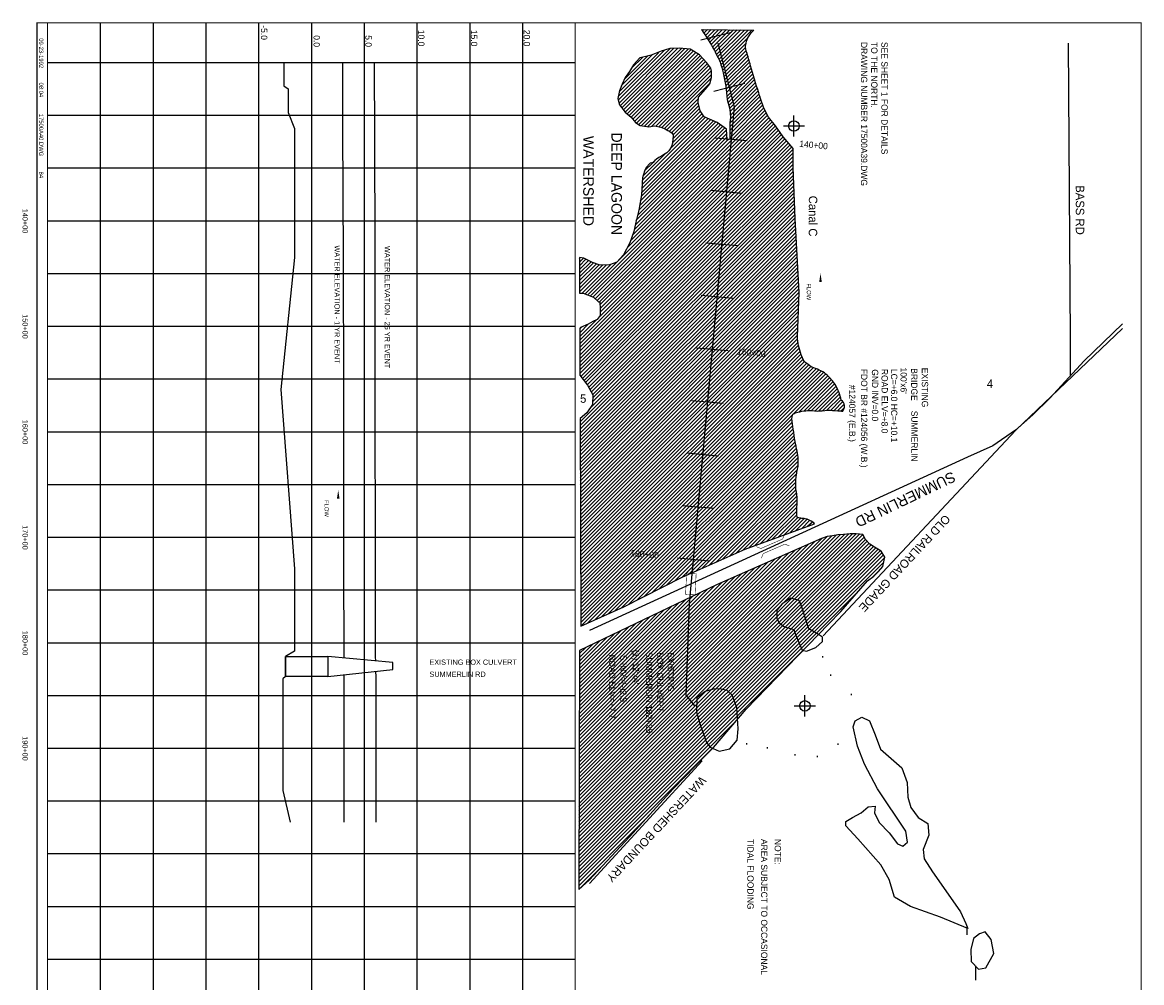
# Model space of a CAD drawing. Extents: x 191910 to 202632, y 776690 to 792700.
# Tile 2 of 2: x 192029 to 202632, y 783597 to 792700. Entities that reach past the tile are written whole.
import ezdxf
from ezdxf.enums import TextEntityAlignment as Align

# ---------------------------------------------------------------- set-up
doc = ezdxf.new("R2010")
doc.units = 0
doc.header["$LTSCALE"] = 800
doc.header["$PDMODE"] = 34
doc.header["$PDSIZE"] = 100
doc.linetypes.add('DASHED', pattern=[0])
doc.linetypes.add('STREAM', pattern=[0])
doc.layers.get('0').update_dxf_attribs({"linetype": 'CONTINUOUS'})
for name, color, linetype in [('BORDER', 1, 'CONTINUOUS'), ('EXISTING', 7, 'CONTINUOUS'), ('GRID', 2, 'CONTINUOUS'), ('MAJROADS', 9, 'CONTINUOUS'), ('SEC', 2, 'CONTINUOUS'), ('STATIONS', 7, 'CONTINUOUS'), ('TEXT', 7, 'CONTINUOUS'), ('TRUNKS', 5, 'STREAM'), ('WATER', 4, 'CONTINUOUS'), ('WETDBA', 12, 'CONTINUOUS'), ('WETFILL', 8, 'CONTINUOUS'), ('WSHEDS', 3, 'CONTINUOUS')]:
    doc.layers.add(name, color=color, linetype=linetype)

# ---------------------------------------------------------------- blocks, each defined once
blk = doc.blocks.new('BOX')
at = {"color": 0, "const_width": 20}
blk.add_lwpolyline([(-377, -171), (433, -171), (433, 189), (-377, 189)], close=True, dxfattribs=at)
blk = doc.blocks.new('BRIDGE')
at = {"color": 0, "const_width": 20}
for points in [[(-234, -534), (-101, -402), (-101, 496), (-234, 629)], [(244, -534), (112, -402), (112, 496), (244, 629)]]:
    blk.add_lwpolyline(points, dxfattribs=at)
blk = doc.blocks.new('LOGON')
at = {"color": 0}
blk.add_attdef('DATE', text='', height=1, dxfattribs=at).set_placement((-1.87, 1.76), align=Align.RIGHT)
for tag, p in [('TIME', (1.56, 1.76)), ('DRAWING', (8.97, 1.76)), ('OPERATOR', (22.66, 1.76))]:
    blk.add_attdef(tag, p, '', height=1, dxfattribs=at)
blk = doc.blocks.new('*X')
at = {"color": 0}
for p, q in [((198472, 792619), (198485, 792632)), ((198486, 792598), (198520, 792631)), ((198500, 792576), (198555, 792631)), ((198514, 792555), (198590, 792630)), ((198528, 792533), (198625, 792630)), ((198541, 792511), (198660, 792630)), ((198554, 792489), (198695, 792629)), ((198567, 792466), (198730, 792629)), ((198580, 792444), (198765, 792629)), ((198592, 792420), (198800, 792628)), ((198604, 792397), (198835, 792628)), ((198615, 792373), (198870, 792627)), ((198627, 792349), (198905, 792627)), ((198638, 792325), (198940, 792627)), ((198647, 792298), (198904, 792556)), ((197674, 791962), (198166, 792454)), ((197674, 791997), (198113, 792436)), ((197682, 791934), (198202, 792455)), ((197683, 792041), (198058, 792416)), ((197692, 791909), (198239, 792456)), ((197707, 791889), (198272, 792454)), ((197723, 791870), (198304, 792451)), ((197739, 791850), (198336, 792447)), ((197758, 791834), (198363, 792439)), ((197778, 791818), (198385, 792426)), ((197797, 791802), (198408, 792413)), ((198655, 792271), (198885, 792502)), ((198663, 792244), (198881, 792462)), ((198671, 792216), (198886, 792432)), ((197703, 792097), (198000, 792394)), ((197732, 792161), (197950, 792380)), ((197797, 792262), (197906, 792370)), ((197812, 791782), (198430, 792400)), ((197828, 791762), (198450, 792384)), ((197846, 791745), (198467, 792366)), ((197868, 791732), (198485, 792348)), ((197893, 791721), (198502, 792330)), ((197924, 791717), (198518, 792311)), ((198677, 792187), (198894, 792404)), ((198683, 792157), (198902, 792377)), ((198688, 792127), (198910, 792349)), ((198693, 792097), (198918, 792322)), ((197955, 791712), (198533, 792290)), ((197993, 791715), (198548, 792270)), ((198030, 791716), (198555, 792242)), ((198059, 791711), (198556, 792207)), ((198697, 792066), (198926, 792295)), ((198701, 792034), (198934, 792267)), ((198705, 792002), (198942, 792240)), ((198707, 791970), (198950, 792213)), ((198087, 791703), (198554, 792170)), ((198112, 791693), (198545, 792126)), ((198714, 791942), (198958, 792185)), ((198721, 791913), (198966, 792158)), ((198728, 791885), (198975, 792131)), ((198733, 791854), (198983, 792104)), ((198730, 791746), (199008, 792023)), ((198730, 791710), (199016, 791996)), ((198736, 791821), (198991, 792077)), ((198736, 791787), (199000, 792050)), ((197791, 790630), (199052, 791890)), ((198135, 791680), (198433, 791978)), ((198158, 791668), (198431, 791941)), ((198179, 791654), (198437, 791912)), ((198194, 791633), (198444, 791884)), ((198730, 791675), (199025, 791969)), ((198730, 791639), (199034, 791943)), ((198730, 791604), (199043, 791917)), ((197385, 790117), (199087, 791819)), ((197410, 790107), (199100, 791796)), ((197436, 790097), (199116, 791777)), ((197674, 790441), (199075, 791843)), ((197759, 790562), (199063, 791866)), ((197898, 791125), (198551, 791778)), ((197900, 791162), (198526, 791789)), ((197902, 791200), (198502, 791800)), ((198167, 791500), (198482, 791815)), ((198189, 791557), (198468, 791836)), ((198192, 791596), (198453, 791857)), ((197455, 790081), (199132, 791758)), ((197473, 790064), (199148, 791739)), ((197495, 790051), (199164, 791720)), ((197501, 790021), (199179, 791699)), ((197503, 789988), (199193, 791678)), ((197842, 790822), (198700, 791680)), ((197855, 790870), (198683, 791699)), ((197867, 790918), (198663, 791714)), ((197875, 790961), (198643, 791728)), ((197883, 791004), (198622, 791743)), ((197891, 791048), (198600, 791756)), ((197896, 791088), (198575, 791767)), ((197309, 789688), (199237, 791615)), ((197309, 789653), (199253, 791596)), ((197310, 789618), (199269, 791577)), ((197490, 789904), (199222, 791636)), ((197503, 789952), (199208, 791657)), ((197812, 790685), (198712, 791586)), ((197826, 790735), (198705, 791614)), ((197834, 790778), (198703, 791647)), ((197310, 789582), (199286, 791558)), ((197310, 789547), (199302, 791539)), ((197310, 789512), (199318, 791520)), ((197310, 789477), (199332, 791499)), ((197310, 789441), (199332, 791463)), ((197907, 791241), (198123, 791456)), ((197310, 789406), (199332, 791428)), ((197310, 789371), (199331, 791392)), ((197319, 789344), (199331, 791356)), ((197924, 791292), (198004, 791373)), ((198006, 791374), (198034, 791403)), ((197335, 789324), (199331, 791321)), ((197350, 789304), (199332, 791287)), ((197365, 789285), (199334, 791253)), ((197381, 789265), (199335, 791219)), ((197394, 789242), (199337, 791185)), ((197407, 789220), (199338, 791151)), ((197419, 789197), (199340, 791117)), ((197432, 789174), (199341, 791083)), ((197433, 789140), (199342, 791049)), ((197312, 788913), (199347, 790948)), ((197404, 789040), (199345, 790982)), ((197431, 789102), (199344, 791015)), ((197312, 788878), (199348, 790914)), ((197312, 788843), (199350, 790880)), ((197313, 788807), (199351, 790846)), ((197313, 788772), (199353, 790812)), ((197313, 788737), (199354, 790779)), ((197313, 788702), (199356, 790745)), ((197313, 788667), (199358, 790711)), ((197313, 788631), (199359, 790678)), ((197313, 788596), (199361, 790644)), ((197314, 788561), (199363, 790610)), ((197314, 788526), (199365, 790577)), ((197314, 788490), (199366, 790543)), ((197314, 788455), (199368, 790509)), ((197306, 790463), (197313, 790470)), ((197306, 790428), (197344, 790465)), ((197307, 790392), (197368, 790454)), ((197307, 790357), (197392, 790443)), ((197307, 790322), (197416, 790431)), ((197307, 790287), (197440, 790420)), ((197307, 790252), (197467, 790411)), ((197307, 790216), (197493, 790402)), ((197307, 790181), (197525, 790399)), ((197308, 790146), (197562, 790401)), ((197314, 788420), (199370, 790476)), ((197314, 788385), (199371, 790442)), ((197314, 788350), (199373, 790408)), ((197331, 790134), (197604, 790406)), ((197360, 790128), (197660, 790428)), ((197314, 788314), (199375, 790375)), ((197315, 788279), (199376, 790341)), ((197315, 788244), (199378, 790307)), ((197315, 788209), (199380, 790274)), ((197315, 788173), (199382, 790240)), ((197315, 788138), (199383, 790206)), ((197315, 788103), (199385, 790173)), ((197315, 788068), (199386, 790139)), ((197315, 788033), (199385, 790102)), ((197316, 787997), (199384, 790066)), ((197316, 787962), (199383, 790029)), ((197316, 787927), (199381, 789992)), ((197309, 789723), (197464, 789878)), ((197316, 787892), (199380, 789956)), ((197316, 787856), (199379, 789919)), ((197316, 787821), (199378, 789882)), ((197309, 789758), (197392, 789841)), ((197309, 789794), (197330, 789815)), ((197316, 787786), (199376, 789846)), ((197317, 787751), (199375, 789809)), ((197317, 787715), (199374, 789773)), ((197317, 787680), (199372, 789736)), ((197317, 787645), (199373, 789701)), ((197317, 787610), (199377, 789669)), ((197317, 787575), (199382, 789639)), ((197317, 787539), (199389, 789611)), ((197317, 787504), (199397, 789584)), ((197318, 787469), (199405, 789556)), ((197318, 787434), (199414, 789530)), ((197318, 787398), (199425, 789506)), ((197318, 787363), (199439, 789484)), ((197318, 787328), (199458, 789468)), ((197318, 787293), (199478, 789453)), ((197318, 787258), (199498, 789438)), ((197319, 787222), (199522, 789426)), ((197319, 787187), (199548, 789417)), ((197319, 787152), (199573, 789406)), ((197319, 787117), (199596, 789394)), ((197319, 787081), (199619, 789381)), ((197319, 787046), (199640, 789367)), ((197319, 787011), (199658, 789350)), ((199331, 788987), (199676, 789332)), ((199387, 789008), (199693, 789314)), ((199431, 789016), (199709, 789295)), ((199470, 789020), (199724, 789274)), ((199505, 789020), (199737, 789252)), ((199538, 789018), (199750, 789229)), ((199572, 789016), (199761, 789205)), ((199610, 789018), (199770, 789179)), ((199650, 789023), (199778, 789151)), ((199684, 789022), (199786, 789124)), ((199718, 789020), (199802, 789105)), ((199751, 789018), (199815, 789082)), ((199784, 789016), (199817, 789049)), ((197320, 786976), (199328, 788984)), ((197384, 787005), (199320, 788941)), ((197449, 787034), (199323, 788909)), ((197513, 787063), (199327, 788878)), ((197577, 787092), (199331, 788846)), ((197642, 787121), (199336, 788815)), ((197706, 787150), (199340, 788785)), ((197775, 787184), (199345, 788754)), ((197847, 787221), (199350, 788724)), ((197919, 787257), (199357, 788695)), ((197991, 787294), (199363, 788665)), ((198063, 787330), (199368, 788636)), ((198135, 787367), (199373, 788605)), ((198206, 787403), (199378, 788574)), ((198278, 787440), (199380, 788541)), ((198342, 787468), (199378, 788504)), ((198406, 787496), (199371, 788462)), ((198469, 787525), (199364, 788419)), ((198533, 787553), (199359, 788378)), ((198597, 787581), (199356, 788341)), ((198660, 787610), (199356, 788305)), ((198724, 787638), (199358, 788272)), ((198788, 787666), (199364, 788242)), ((198851, 787694), (199368, 788211)), ((198910, 787718), (199368, 788176)), ((198966, 787738), (199367, 788140)), ((199022, 787759), (199366, 788104)), ((199078, 787779), (199366, 788067)), ((199133, 787800), (199365, 788031)), ((199189, 787820), (199376, 788007)), ((199245, 787841), (199403, 787999)), ((199301, 787861), (199436, 787997)), ((199357, 787882), (199465, 787990)), ((199413, 787902), (199490, 787980)), ((199468, 787923), (199513, 787967)), ((197302, 785226), (199929, 787853)), ((197302, 785262), (199893, 787852)), ((197303, 785297), (199856, 787850)), ((199524, 787943), (199531, 787950)), ((197301, 784978), (200070, 787747)), ((197302, 785191), (199960, 787849)), ((197302, 785155), (199991, 787844)), ((197302, 785120), (200003, 787821)), ((197302, 785084), (200016, 787799)), ((197302, 785049), (200033, 787781)), ((197302, 785013), (200051, 787762)), ((197303, 785333), (199817, 787847)), ((197303, 785368), (199778, 787844)), ((197303, 785404), (199739, 787840)), ((197303, 785439), (199697, 787833)), ((197303, 785475), (199654, 787825)), ((197303, 785510), (199603, 787809)), ((197304, 785546), (199540, 787782)), ((197304, 785581), (199476, 787754)), ((197301, 784942), (200091, 787733)), ((197301, 784907), (200113, 787719)), ((197301, 784871), (200136, 787706)), ((197301, 784836), (200158, 787693)), ((197301, 784800), (200174, 787674)), ((197301, 784765), (200188, 787652)), ((197304, 785617), (199413, 787726)), ((197304, 785652), (199349, 787698)), ((197304, 785688), (199286, 787669)), ((197304, 785723), (199222, 787641)), ((197300, 784729), (200199, 787628)), ((197300, 784694), (200191, 787584)), ((197304, 785759), (199159, 787613)), ((197305, 785794), (199095, 787585)), ((197305, 785830), (199032, 787557)), ((197305, 785865), (198968, 787529)), ((197305, 785901), (198905, 787500)), ((197305, 785936), (198841, 787472)), ((197305, 785972), (198778, 787444)), ((200085, 787443), (200161, 787519)), ((197305, 786007), (198714, 787416)), ((197305, 786043), (198651, 787388)), ((197306, 786078), (198586, 787358)), ((197306, 786114), (198518, 787326)), ((197300, 784658), (199958, 787317)), ((197306, 786149), (198450, 787293)), ((197306, 786185), (198382, 787260)), ((197306, 786220), (198314, 787228)), ((197306, 786256), (198246, 787195)), ((197306, 786291), (198178, 787162)), ((197307, 786327), (198110, 787130)), ((197307, 786362), (198042, 787097)), ((197307, 786397), (197974, 787065)), ((197307, 786433), (197906, 787032)), ((197307, 786468), (197838, 786999)), ((197307, 786504), (197770, 786967)), ((197307, 786539), (197702, 786934)), ((197308, 786575), (197634, 786901)), ((197300, 784623), (199469, 786792)), ((197308, 786610), (197566, 786869)), ((197308, 786646), (197498, 786836)), ((197308, 786681), (197430, 786804)), ((197308, 786717), (197363, 786772)), ((197300, 784587), (198781, 786069)), ((197300, 784552), (198581, 785833)), ((197300, 784516), (197966, 785183)), ((197299, 784481), (197544, 784725))]:
    blk.add_line(p, q, dxfattribs=at)

msp = doc.modelspace()

# ---------------------------------------------------------------- linework, layer by layer
at = {"layer": 'BORDER', "color": 0, "const_width": 10}
msp.add_lwpolyline([(192167, 792695), (192167, 776695), (202627, 776695), (202627, 792695)], close=True, dxfattribs=at)
for points in [[(192267, 792695), (192267, 776695)], [(197267, 792695), (197267, 776695)]]:
    msp.add_lwpolyline(points, dxfattribs=at)
at = {"layer": 'EXISTING', "color": 0, "linetype": 'DASHED'}
msp.add_lwpolyline([(194507, 792320), (194507, 792100), (194547, 792070), (194547, 791845), (194607, 791695), (194607, 790470), (194477, 789220), (194607, 787520), (194607, 786740), (194522, 786690), (194522, 786498), (194497, 786478), (194497, 785420), (194567, 785120)], dxfattribs=at)
at = {"layer": 'EXISTING', "color": 0}
for points in [[(195076, 786675), (195076, 786690), (195076, 786740), (195074, 787520), (195073, 789220), (195072, 790470), (195066, 791695), (195065, 791845), (195064, 792070), (195064, 792100), (195064, 792320)], [(195362, 792320), (195362, 792100), (195363, 792070), (195364, 791845), (195364, 791695), (195367, 790470), (195368, 789220), (195371, 787520), (195372, 786740), (195372, 786690), (195373, 786646)], [(194922, 786498), (195537, 786565), (195537, 786631), (194922, 786690)], [(195076, 785120), (195076, 785420), (195076, 786478), (195076, 786498), (195076, 786515)], [(195375, 786547), (195376, 786498), (195377, 786478), (195377, 785420), (195377, 785120)]]:
    msp.add_lwpolyline(points, dxfattribs=at)
msp.add_lwpolyline([(194522, 786690), (194922, 786690), (194922, 786498), (194522, 786498)], close=True, dxfattribs=at)
at = {"layer": 'GRID', "color": 0}
for points in [[(192767, 792695), (192767, 776695)], [(193267, 792695), (193267, 776695)], [(193767, 792695), (193767, 776695)], [(194267, 792695), (194267, 776695)], [(194767, 792695), (194767, 776695)], [(195267, 792695), (195267, 776695)], [(195767, 792695), (195767, 776695)], [(196267, 792695), (196267, 776695)], [(196767, 792695), (196767, 776695)], [(192267, 792320), (197267, 792320)], [(192267, 791820), (197267, 791820)], [(192267, 791320), (197267, 791320)], [(192267, 790820), (197267, 790820)], [(192267, 790320), (197267, 790320)], [(192267, 789820), (197267, 789820)], [(192267, 789320), (197267, 789320)], [(192267, 788820), (197267, 788820)], [(192267, 788320), (197267, 788320)], [(192267, 787820), (197267, 787820)], [(192267, 787320), (197267, 787320)], [(192267, 786820), (197267, 786820)], [(192267, 786320), (197267, 786320)], [(192267, 785820), (197267, 785820)], [(192267, 785320), (197267, 785320)], [(192267, 784820), (197267, 784820)], [(192267, 784320), (197267, 784320)], [(192267, 783820), (197267, 783820)]]:
    msp.add_lwpolyline(points, dxfattribs=at)
at = {"layer": 'MAJROADS', "color": 0}
for points in [[(201935, 792503), (201954, 789708), (201954, 789347)], [(202450, 789844), (202088, 789493), (201762, 789138), (201602, 788979), (201438, 788833), (201222, 788687), (200984, 788578), (197401, 786936)]]:
    msp.add_lwpolyline(points, dxfattribs=at)
at = {"layer": 'SEC', "color": 0}
for p in [(199338, 791718), (199442, 786221)]:
    msp.add_point(p, dxfattribs=at)
at = {"layer": 'STATIONS', "color": 0}
for p, q in [((198747, 792604), (198456, 792530)), ((198872, 792120), (198581, 792045)), ((198895, 791577), (198596, 791604)), ((198849, 791079), (198551, 791106)), ((198804, 790581), (198505, 790608)), ((198759, 790083), (198460, 790110)), ((198714, 789585), (198415, 789612)), ((198669, 789087), (198370, 789114)), ((198624, 788589), (198325, 788616)), ((198579, 788091), (198280, 788118)), ((198533, 787593), (198235, 787620))]:
    msp.add_line(p, q, dxfattribs=at)
at = {"layer": 'TEXT', "color": 0}
msp.add_lwpolyline([(198463, 792632), (198960, 792627)], dxfattribs=at)
at = {"layer": 'TRUNKS', "color": 0}
for points in [[(198618, 792503), (198773, 791901), (198346, 787190)], [(198346, 787190), (198313, 786324), (198396, 786221)], [(200975, 784136), (200975, 784051)], [(201057, 783758), (201057, 783621)]]:
    msp.add_lwpolyline(points, dxfattribs=at)
for points in [[(199590, 790322, 0, 25, 0), (199590, 790238, 0, 0, -0.087559), (199581, 790188, 0, 0, 0.245722), (199587, 790144, 0, 0, -0.309425), (199588, 790076, 0, 0, 0), (199587, 790043, 0, 0, 0)], [(195021, 788267, 0, 25, 0), (195021, 788184, 0, 0, -0.087559), (195013, 788134, 0, 0, 0.245722), (195018, 788090, 0, 0, -0.309425), (195019, 788022, 0, 0, 0), (195018, 787988, 0, 0, 0)]]:
    msp.add_lwpolyline(points, format="xyseb", dxfattribs=at)
at = {"layer": 'WATER', "color": 0}
for points in [[(199387, 787221), (199308, 787241), (199227, 787189), (199175, 787128), (199177, 787051), (199194, 787012), (199248, 786970), (199336, 786944), (199353, 786896), (199416, 786749), (199457, 786740), (199545, 786775), (199608, 786831), (199608, 786873), (199571, 786897), (199480, 786950), (199408, 787175)], [(198416, 786161), (198453, 786032), (198509, 785875), (198546, 785831), (198629, 785791), (198731, 785815), (198799, 785896), (198811, 786002), (198796, 786206), (198753, 786321), (198705, 786367), (198635, 786381), (198574, 786379), (198497, 786357), (198419, 786296)], [(200985, 784111), (200726, 784219), (200442, 784320), (200290, 784408), (200242, 784576), (200162, 784714), (199944, 784962), (199831, 785084), (199831, 785126), (199893, 785163), (199976, 785206), (200041, 785263), (200107, 785271), (200102, 785208), (200146, 785114), (200241, 785017), (200320, 784912), (200370, 784890), (200414, 784929), (200399, 785032), (200129, 785435), (200006, 785667), (199941, 785839), (199900, 786023), (199918, 786079), (199983, 786114), (200055, 786079), (200109, 785948), (200159, 785812), (200361, 785633), (200411, 785495), (200417, 785357), (200447, 785257), (200515, 785163), (200608, 785106), (200615, 784996), (200564, 784859), (200572, 784772), (200651, 784647), (200800, 784435), (200918, 784268), (200968, 784159)], [(201039, 784015), (201015, 783910), (201017, 783799), (201086, 783724), (201158, 783739), (201233, 783874), (201207, 784005), (201151, 784078), (201096, 784060)]]:
    msp.add_lwpolyline(points, close=True, dxfattribs=at)
at = {"layer": 'WETDBA', "color": 0}
for points in [[(198463, 792632, -0.026764), (198585, 792434, -0.005192), (198639, 792324, -0.004309), (198669, 792222, -0.035007), (198707, 791970), (198730, 791876), (198738, 791797), (198730, 791750), (198730, 791592), (198707, 791584), (198700, 791687), (198611, 791752), (198489, 791805), (198450, 791862), (198431, 791940), (198433, 791991), (198477, 792042), (198515, 792085), (198543, 792118), (198556, 792178), (198556, 792236), (198550, 792267), (198511, 792321), (198443, 792392), (198354, 792445), (198252, 792457), (198164, 792453), (198081, 792426), (197987, 792389), (197935, 792376), (197877, 792365), (197818, 792298), (197782, 792235), (197740, 792178), (197710, 792114), (197685, 792052), (197670, 791979), (197686, 791917), (197740, 791848), (197796, 791803), (197837, 791751), (197882, 791723), (197965, 791711), (198017, 791719), (198077, 791707), (198119, 791691), (198143, 791675), (198163, 791665), (198185, 791650), (198194, 791635), (198194, 791618), (198192, 791596), (198188, 791554), (198177, 791525), (198167, 791500), (198153, 791481), (198134, 791464), (198118, 791453), (198092, 791437), (198059, 791419), (198035, 791404), (198020, 791390), (198005, 791373), (197976, 791365), (197939, 791324), (197922, 791289), (197903, 791226), (197895, 791066), (197868, 790920), (197839, 790807), (197823, 790717), (197784, 790610), (197724, 790496), (197662, 790428), (197592, 790402), (197504, 790398), (197429, 790424), (197349, 790464), (197306, 790471)], [(199022, 791980, -0.000721), (199005, 792032, -0.004558), (198928, 792289, -0.000508), (198889, 792422, -0.005096), (198885, 792435, -0.103531), (198882, 792486, -0.073191), (198903, 792554, -0.058671), (198926, 792591, -0.03934), (198960, 792627, -0.156155)], [(197319, 786976), (197727, 787160), (198281, 787441), (198875, 787705), (199533, 787947, 0.009235), (199519, 787963, 0.086436), (199446, 787995, 0.034677), (199404, 787999, -0.040312), (199368, 788011, -0.079628), (199366, 788065, -0.000383), (199368, 788153, 0.000729), (199368, 788198, 0.064606), (199359, 788261, -0.008402), (199355, 788316, -0.018015), (199359, 788389, -0.003216), (199367, 788436, -0.009038), (199377, 788491, 0.030649), (199380, 788558, 0.01588), (199368, 788635, 0.009677), (199349, 788728, -0.004766), (199332, 788843, -0.006048), (199319, 788946, -0.081904), (199329, 788986, -0.104423), (199376, 789006, -0.015847), (199450, 789019, -0.04414), (199561, 789015, 0.027812), (199653, 789024, -0.008376), (199755, 789018, -0.019111), (199801, 789014, 0.449078), (199787, 789119, 0.004948), (199765, 789197, 0.035683), (199722, 789278, 0.044372), (199642, 789366, 0.08365), (199508, 789431, -0.023493), (199434, 789489, -0.037101), (199407, 789550, -0.009618), (199382, 789636, -0.035883), (199372, 789720), (199387, 790141), (199351, 790842), (199331, 791325), (199332, 791504), (199236, 791616), (199165, 791720), (199097, 791800), (199053, 791888), (199022, 791980, -0.000721)]]:
    msp.add_lwpolyline(points, format="xyb", dxfattribs=at)
for points in [[(197306, 790471), (197308, 790132)], [(197308, 790132), (197343, 790134), (197439, 790096), (197487, 790052), (197499, 790050), (197504, 789983), (197502, 789921), (197474, 789883), (197434, 789864), (197388, 789839), (197317, 789809), (197309, 789799)], [(197309, 789799), (197311, 789355)], [(197311, 789355), (197384, 789261), (197434, 789170), (197430, 789078), (197375, 788998), (197312, 788944)], [(197312, 788944), (197319, 786976)], [(198517, 785766), (198576, 785827), (198885, 786191), (199666, 786995), (199784, 787116), (200035, 787405), (200094, 787450), (200138, 787496), (200182, 787541), (200200, 787632), (200166, 787688), (200101, 787726), (200058, 787755), (200017, 787798), (199990, 787844), (199929, 787853), (199870, 787852), (199807, 787846), (199754, 787842), (199705, 787834), (199652, 787825), (199598, 787808), (198606, 787368), (197381, 786780), (197308, 786746)], [(197308, 786746), (197299, 784480)], [(197299, 784480), (197397, 784568), (197780, 784978), (198193, 785433), (198517, 785766)]]:
    msp.add_lwpolyline(points, dxfattribs=at)
at = {"layer": 'WSHEDS', "color": 0}
msp.add_lwpolyline([(202450, 789798), (201440, 788835, 0.014134), (201436, 788831), (199615, 786886)], format="xyb", dxfattribs=at)
msp.add_lwpolyline([(197401, 784538), (198468, 785699)], dxfattribs=at)

# ---------------------------------------------------------------- block references
at = {"layer": 'EXISTING', "color": 0, "xscale": 0.25, "yscale": 0.25, "zscale": 0.25}
for name, p, rotation in [('BRIDGE', (199128, 787730), 293.6360111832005), ('BOX', (198360, 787384), 267.0071846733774)]:
    msp.add_blockref(name, p, dxfattribs=dict(at, rotation=rotation))
at = {"layer": 'TEXT', "color": 0, "xscale": 40, "yscale": 40, "zscale": 40, "rotation": 270}
msp.add_blockref('LOGON', (192117, 792192), dxfattribs=at).add_auto_attribs({'DATE': '09-23-1992', 'TIME': '08:04', 'OPERATOR': '84', 'DRAWING': '17500A40.DWG'})
at = {"layer": 'WETFILL', "color": 0}
msp.add_blockref('*X', (0, 0), dxfattribs=at)
msp.add_blockref('*X', (0, 0), dxfattribs=at)

# ---------------------------------------------------------------- texts
at = {"layer": 'EXISTING', "color": 0}
for s, height, p in [('WATER ELEVATION - 1 YR EVENT', 50, (194986, 790586)), ('WATER ELEVATION - 25 YR EVENT', 50, (195462, 790580)), ('FDOT BR #124056 (W.B.)', 60, (199974, 789416)), ('GND INV=0.0', 60, (200077, 789412)), ('ROAD ELV=+8.0', 60, (200168, 789415)), ('LC=+6.0 HC=+10.1', 60, (200258, 789415)), ("100'x6'", 60, (200348, 789428)), ('BRIDGE ', 60, (200449, 789421)), ('EXISTING', 60, (200550, 789426)), ('        #124057 (E.B.)', 60, (199861, 789442)), ('SUMMERLIN', 60, (200450, 789018)), ('ROAD ELV=+7.7', 60, (197587, 786710)), ('S INV=(-)2.5', 60, (197693, 786704)), ("(1) 12'x4'", 60, (197812, 786752)), ('SUMMERLIN 182+25', 60, (197937, 786733)), ('BOX CULVERT', 60, (198040, 786730)), ('EXISTING', 60, (198143, 786730))]:
    msp.add_text(s, height=height, rotation=270, dxfattribs=at).set_placement(p)
for s, p in [('EXISTING BOX CULVERT', (195885, 786610)), ('SUMMERLIN RD', (195885, 786496))]:
    msp.add_text(s, height=50, dxfattribs=at).set_placement(p)
at = {"layer": 'MAJROADS', "color": 0}
msp.add_text('BASS RD', height=80, rotation=270, dxfattribs=at).set_placement((202009, 791156))
at = {"layer": 'STATIONS', "color": 0}
for s, p in [('140+00', (199522, 791508)), ('160+00', (198933, 789540)), ('180+00', (197921, 787628))]:
    msp.add_text(s, height=60, rotation=354.8211, dxfattribs=at).set_placement(p, align=Align.CENTER)
at = {"layer": 'TEXT', "color": 0}
for s, height, rotation, p in [('-5.0', 60, 270, (194289, 792672)), ('10.0', 60, 270, (195778, 792629)), ('15.0', 60, 270, (196278, 792629)), ('20.0', 60, 270, (196778, 792629)), ('0.0', 60, 270, (194787, 792578)), ('5.0', 60, 270, (195278, 792578)), ('DRAWING NUMBER 17500A39.DWG', 60, 270, (199973, 792514)), ('TO THE NORTH.', 60, 270, (200070, 792514)), ('SEE SHEET 1 FOR DETAILS', 60, 270, (200167, 792514)), ('SUMMERLIN RD', 100, 205.6043, (200838, 788446)), ('OLD RAILROAD GRADE', 80, 227, (200769, 788040)), ('WATERSHED BOUNDARY', 80, 227, (198455, 785561)), ('TIDAL FLOODING', 60, 270, (198897, 784959)), ('AREA SUBJECT TO OCCASIONAL', 60, 270, (199027, 784959)), ('NOTE:', 60, 270, (199156, 784959))]:
    msp.add_text(s, height=height, rotation=rotation, dxfattribs=at).set_placement(p)
for s, height, p in [('WATERSHED', 100, (197342, 791197)), ('DEEP LAGOON', 100, (197609, 791170)), ('140+00', 50, (192030, 790817)), ('150+00', 50, (192030, 789817)), ('160+00', 50, (192030, 788817)), ('170+00', 50, (192030, 787817)), ('180+00', 50, (192030, 786817)), ('190+00', 50, (192030, 785817))]:
    msp.add_text(s, height=height, rotation=270, dxfattribs=at).set_placement(p, align=Align.CENTER)
for s, p in [('4', (201196, 789235)), ('5', (197342, 789094))]:
    msp.add_text(s, height=80, dxfattribs=at).set_placement(p, align=Align.CENTER)
at = {"layer": 'TRUNKS', "color": 0}
msp.add_text('Canal C', height=80, rotation=269.8259, dxfattribs=at).set_placement((199480, 791057))
for p in [(199460, 790146), (194892, 788092)]:
    msp.add_text('FLOW', height=40, rotation=270, dxfattribs=at).set_placement(p, align=Align.CENTER)
for p in [(199592, 786677), (199669, 786504), (199864, 786321), (198873, 785853), (199737, 785850), (199067, 785816), (199329, 785750), (199543, 785732)]:
    msp.add_text('.', height=100, dxfattribs=at).set_placement(p)

doc.saveas('drawing.dxf')
